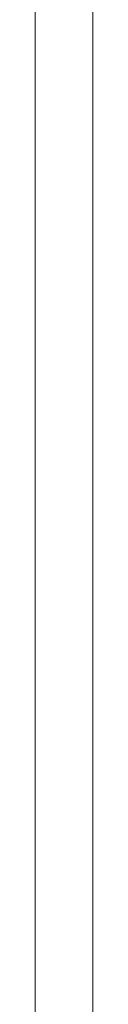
# Model space of a CAD drawing. Header units: millimetres. Extents: x 303.4 to 303.76, y 269.15 to 270.6.
# Tile 4 of 5: x 303.63545 to 303.64045, y 269.93883 to 270.02423. Entities that reach past the tile are written whole.
import ezdxf

# ---------------------------------------------------------------- set-up
doc = ezdxf.new("R2010")
doc.units = ezdxf.units.MM
doc.layers.add('SANINDUSA', color=3, linetype='Continuous')

msp = doc.modelspace()

# ---------------------------------------------------------------- linework, layer by layer
at = {"layer": 'SANINDUSA', "lineweight": 15}
for p, q in [((303.6354536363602, 269.4797072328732), (303.6354536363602, 270.5661390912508)), ((303.6404536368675, 269.4787636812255), (303.6404536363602, 270.5661390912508))]:
    msp.add_line(p, q, dxfattribs=at)

doc.saveas('drawing.dxf')
